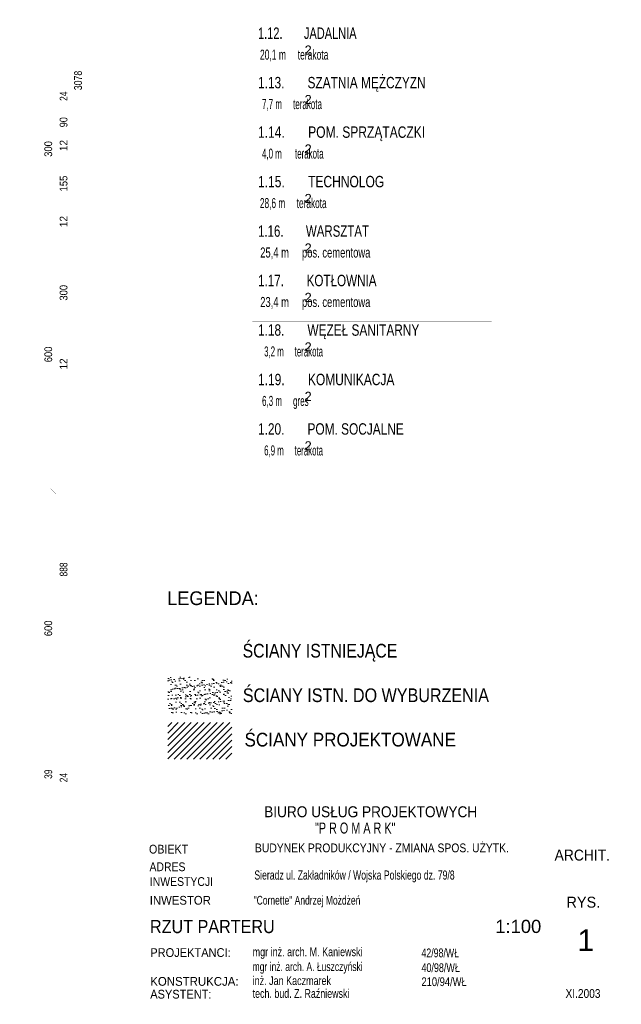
# Paper-space layout 'Layout1' of a CAD drawing. Header units: inches. Extents: x 7368 to 30263, y 5719 to 13940.
# Tile 30 of 44: x 13600 to 14918, y 9769 to 11926. Entities that reach past the tile are written whole.
import ezdxf
from ezdxf.enums import TextEntityAlignment as Align

# ---------------------------------------------------------------- set-up
doc = ezdxf.new("R2010")
doc.units = ezdxf.units.IN
doc.header["$LTSCALE"] = 2
doc.header["$MEASUREMENT"] = 0
doc.linetypes.add('ACAD_ISO07W100', pattern=[3, 0, -3])
doc.layers.get('DEFPOINTS').update_dxf_attribs({"linetype": 'CONTINUOUS', "lineweight": 15})
for name, color, linetype, lineweight in [('A CIENKA', 7, 'CONTINUOUS', 13), ('A KRESKOWANIA', 7, 'CONTINUOUS', 5), ('A MURY ISTN', 7, 'CONTINUOUS', 15), ('A WYMIARY', 7, 'CONTINUOUS', 9), ('ECIANA_PROJEKT', 7, 'CONTINUOUS', 15), ('WYBURZENIA', 7, 'CONTINUOUS', 9)]:
    doc.layers.add(name, color=color, linetype=linetype, lineweight=lineweight)
doc.styles.get("Standard").update_dxf_attribs({"font": 'arial.ttf'})

psp = doc.layouts.get("Layout1")

# ---------------------------------------------------------------- hatches: boundary and pattern name
at = {"layer": 'A KRESKOWANIA', "linetype": 'Continuous'}
h = psp.add_hatch(dxfattribs=at)
h.set_pattern_fill('AR-SAND_S0_1', color=254, scale=8, style=0)
h.set_pattern_definition([(37.5, (117, 107), (-0.503947, 15.41459), [0, -12.16, 0, -13.6, 0, -13]), (7.5, (117, 107), (14.158214, 22.577169), [0, -6.56, 0, -10.96, 0, -4.2]), (-32.5, (110.042, 100.042), (24.913135, 0.045272), [0, -4, 0, -14.4, 0, -18.8]), (-42.5, (110.042, 100.042), (24.049013, 7.021405), [0, -2, 0, -9.44, 0, -10.8])])
h.paths.add_polyline_path([(14064.8, 10485.9), (13924.8, 10485.9), (13924.8, 10405.9), (14064.8, 10405.9)], flags=0)
h = psp.add_hatch(dxfattribs=at)
h.set_pattern_fill('ANSI31_S0_8', color=254, scale=80, style=0)
h.set_pattern_definition([(45, (-14422.379, -12651.981), (-7.0710678, 7.0710678), [])])
h.paths.add_polyline_path([(14064.8, 10386.4), (13924.8, 10386.4), (13924.8, 10306.4), (14064.8, 10306.4)], flags=0)

# ---------------------------------------------------------------- linework, layer by layer
at = {"layer": 'A CIENKA', "color": 7, "linetype": 'Continuous', "const_width": 0.018}
for points in [[(14109.8, 11916), (14242.8, 11916)], [(14109.8, 11870.8), (14109.8, 11916)], [(14109.8, 11916), (14633.8, 11916)], [(14109.8, 11825.7), (14109.8, 11916)], [(14242.8, 11916), (14242.8, 11825.7)], [(14242.8, 11916), (14242.8, 11870.8)], [(14633.8, 11916), (14633.8, 11825.7)], [(14242.8, 11870.8), (14109.8, 11870.8)], [(14109.8, 11870.8), (14633.8, 11870.8)], [(14633.8, 11825.7), (14109.8, 11825.7)], [(14109.8, 11807.6), (14633.8, 11807.6)], [(14109.8, 11717.4), (14109.8, 11807.6)], [(14109.8, 11807.6), (14242.8, 11807.6)], [(14109.8, 11762.5), (14109.8, 11807.6)], [(14242.8, 11807.6), (14242.8, 11762.5)], [(14242.8, 11807.6), (14242.8, 11717.4)], [(14633.8, 11807.6), (14633.8, 11717.4)], [(14109.8, 11762.5), (14633.8, 11762.5)], [(14242.8, 11762.5), (14109.8, 11762.5)], [(14633.8, 11717.4), (14109.8, 11717.4)], [(14109.8, 11699.2), (14242.8, 11699.2)], [(14109.8, 11654.1), (14109.8, 11699.2)], [(14109.8, 11699.2), (14633.8, 11699.2)], [(14109.8, 11609), (14109.8, 11699.2)], [(14242.8, 11699.2), (14242.8, 11609)], [(14242.8, 11699.2), (14242.8, 11654.1)], [(14633.8, 11699.2), (14633.8, 11609)], [(14242.8, 11654.1), (14109.8, 11654.1)], [(14109.8, 11654.1), (14633.8, 11654.1)], [(14633.8, 11609), (14109.8, 11609)], [(14109.8, 11590.9), (14242.8, 11590.9)], [(14109.8, 11545.8), (14109.8, 11590.9)], [(14109.8, 11590.9), (14633.8, 11590.9)], [(14109.8, 11500.6), (14109.8, 11590.9)], [(14242.8, 11590.9), (14242.8, 11500.6)], [(14242.8, 11590.9), (14242.8, 11545.8)], [(14633.8, 11590.9), (14633.8, 11500.6)], [(14242.8, 11545.8), (14109.8, 11545.8)], [(14109.8, 11545.8), (14633.8, 11545.8)], [(14633.8, 11500.6), (14109.8, 11500.6)], [(14109.8, 11482.5), (14633.8, 11482.5)], [(14109.8, 11392.3), (14109.8, 11482.5)], [(14109.8, 11482.5), (14242.8, 11482.5)], [(14109.8, 11437.4), (14109.8, 11482.5)], [(14242.8, 11482.5), (14242.8, 11392.3)], [(14242.8, 11482.5), (14242.8, 11437.4)], [(14633.8, 11482.5), (14633.8, 11392.3)], [(14109.8, 11437.4), (14633.8, 11437.4)], [(14242.8, 11437.4), (14109.8, 11437.4)], [(14633.8, 11392.3), (14109.8, 11392.3)], [(14109.8, 11374.1), (14633.8, 11374.1)], [(14109.8, 11283.9), (14109.8, 11374.1)], [(14109.8, 11374.1), (14242.8, 11374.1)], [(14109.8, 11329), (14109.8, 11374.1)], [(14242.8, 11374.1), (14242.8, 11283.9)], [(14242.8, 11374.1), (14242.8, 11329)], [(14633.8, 11374.1), (14633.8, 11283.9)], [(14109.8, 11329), (14633.8, 11329)], [(14242.8, 11329), (14109.8, 11329)], [(14633.8, 11283.9), (14109.8, 11283.9)], [(14109.8, 11265.8), (14633.8, 11265.8)], [(14109.8, 11175.6), (14109.8, 11265.8)], [(14109.8, 11265.8), (14242.8, 11265.8)], [(14109.8, 11220.7), (14109.8, 11265.8)], [(14242.8, 11265.8), (14242.8, 11220.7)], [(14242.8, 11265.8), (14242.8, 11175.6)], [(14633.8, 11265.8), (14633.8, 11175.6)], [(14109.8, 11220.7), (14633.8, 11220.7)], [(14242.8, 11220.7), (14109.8, 11220.7)], [(14633.8, 11175.6), (14109.8, 11175.6)], [(14109.8, 11157.4), (14633.8, 11157.4)], [(14109.8, 11067.2), (14109.8, 11157.4)], [(14109.8, 11157.4), (14242.8, 11157.4)], [(14109.8, 11112.3), (14109.8, 11157.4)], [(14242.8, 11157.4), (14242.8, 11112.3)], [(14242.8, 11157.4), (14242.8, 11067.2)], [(14633.8, 11157.4), (14633.8, 11067.2)], [(14109.8, 11112.3), (14633.8, 11112.3)], [(14242.8, 11112.3), (14109.8, 11112.3)], [(14633.8, 11067.2), (14109.8, 11067.2)], [(14109.8, 11049.1), (14633.8, 11049.1)], [(14109.8, 10958.8), (14109.8, 11049.1)], [(14109.8, 11049.1), (14242.8, 11049.1)], [(14109.8, 11003.9), (14109.8, 11049.1)], [(14242.8, 11049.1), (14242.8, 10958.8)], [(14242.8, 11049.1), (14242.8, 11003.9)], [(14633.8, 11049.1), (14633.8, 10958.8)], [(14109.8, 11003.9), (14633.8, 11003.9)], [(14242.8, 11003.9), (14109.8, 11003.9)], [(14633.8, 10958.8), (14109.8, 10958.8)], [(14917.8, 10696.5), (13874.5, 10696.5)], [(13874.5, 10696.5), (13874.5, 10220.3)], [(14917.8, 10220.3), (14917.8, 10696.5)], [(14917.8, 10220.3), (13874.5, 10220.3)], [(13874.5, 10220.3), (13874.5, 9769.5)], [(13874.5, 10220.3), (14917.8, 10220.3)], [(14917.8, 9769.5), (14917.8, 10220.3)], [(13874.5, 10131.3), (14917.8, 10131.3)], [(14103.2, 9973.6), (14103.2, 10131.3)], [(14761.9, 9769.5), (14761.9, 10131.3)], [(13874.5, 10087.7), (14761.9, 10087.7)], [(13874.5, 10017.7), (14761.9, 10017.7)], [(13874.5, 9973.6), (14761.9, 9973.6)], [(13874.5, 9905.2), (14761.9, 9905.2)], [(14103.2, 9769.5), (14103.2, 9905.2)], [(14472.5, 9769.5), (14472.5, 9905.2)], [(14616.4, 9769.5), (14616.4, 9905.2)], [(14761.9, 9813.5), (14917.8, 9813.5)], [(13874.5, 9769.5), (14917.8, 9769.5)]]:
    psp.add_lwpolyline(points, dxfattribs=at)
at = {"layer": 'A MURY ISTN', "color": 4, "linetype": 'Continuous', "const_width": 0.018}
for points in [[(14064.8, 10581.9), (13924.8, 10581.9)], [(13924.8, 10581.9), (13924.8, 10501.9)], [(14064.8, 10501.9), (14064.8, 10581.9)], [(13924.8, 10501.9), (14064.8, 10501.9)]]:
    psp.add_lwpolyline(points, dxfattribs=at)
at = {"layer": 'A WYMIARY', "color": 80, "linetype": 'Continuous', "const_width": 0.018}
for points in [[(13739.1, 10260), (13739.1, 13326)], [(13707.5, 12797), (13707.5, 11776.5)], [(13674, 12087), (13674, 11799)], [(13674, 11793), (13668, 11799)], [(13674, 11793), (13668, 11799)], [(13674, 11793), (13674, 11799)], [(13674, 11793), (13674, 11799)], [(13674, 11793), (13668, 11793)], [(13674, 11793), (13668, 11793)], [(13674, 11793), (13674, 11787)], [(13674, 11793), (13680, 11793)], [(13674, 11793), (13680, 11787)], [(13674, 11793), (13674, 11787)], [(13674, 11793), (13680, 11793)], [(13674, 11793), (13680, 11787)], [(13674, 11787), (13674, 11499)], [(13707.5, 11770.5), (13701.5, 11776.5)], [(13707.5, 11770.5), (13701.5, 11776.5)], [(13707.5, 11776.5), (13707.5, 11782.5)], [(13707.5, 11770.5), (13707.5, 11776.5)], [(13707.5, 11770.5), (13707.5, 11776.5)], [(13707.5, 11770.5), (13701.5, 11770.5)], [(13707.5, 11770.5), (13701.5, 11770.5)], [(13707.5, 11770.5), (13707.5, 11764.5)], [(13707.5, 11770.5), (13713.5, 11770.5)], [(13707.5, 11770.5), (13713.5, 11764.5)], [(13707.5, 11770.5), (13707.5, 11746.5)], [(13707.5, 11770.5), (13707.5, 11764.5)], [(13707.5, 11770.5), (13713.5, 11770.5)], [(13707.5, 11770.5), (13713.5, 11764.5)], [(13707.5, 11746.5), (13701.5, 11752.5)], [(13707.5, 11746.5), (13701.5, 11752.5)], [(13707.5, 11746.5), (13701.5, 11746.5)], [(13707.5, 11746.5), (13701.5, 11746.5)], [(13707.5, 11746.5), (13707.5, 11752.5)], [(13707.5, 11746.5), (13707.5, 11752.5)], [(13707.5, 11746.5), (13707.5, 11740.5)], [(13707.5, 11746.5), (13713.5, 11746.5)], [(13707.5, 11746.5), (13713.5, 11740.5)], [(13707.5, 11746.5), (13707.5, 11740.5)], [(13707.5, 11746.5), (13713.5, 11746.5)], [(13707.5, 11746.5), (13713.5, 11740.5)], [(13707.5, 11740.5), (13707.5, 11734.5)], [(13707.5, 11740.5), (13707.5, 11662.5)], [(13707.5, 11662.5), (13707.5, 11668.5)], [(13707.5, 11656.5), (13701.5, 11662.5)], [(13707.5, 11656.5), (13701.5, 11662.5)], [(13707.5, 11656.5), (13701.5, 11656.5)], [(13707.5, 11656.5), (13701.5, 11656.5)], [(13707.5, 11644.5), (13701.5, 11650.5)], [(13707.5, 11644.5), (13701.5, 11650.5)], [(13707.5, 11656.5), (13707.5, 11662.5)], [(13707.5, 11656.5), (13707.5, 11662.5)], [(13707.5, 11656.5), (13707.5, 11650.5)], [(13707.5, 11656.5), (13713.5, 11656.5)], [(13707.5, 11656.5), (13713.5, 11650.5)], [(13707.5, 11656.5), (13707.5, 11644.5)], [(13707.5, 11656.5), (13707.5, 11650.5)], [(13707.5, 11656.5), (13713.5, 11656.5)], [(13707.5, 11656.5), (13713.5, 11650.5)], [(13707.5, 11644.5), (13707.5, 11650.5)], [(13707.5, 11644.5), (13707.5, 11650.5)], [(13707.5, 11644.5), (13701.5, 11644.5)], [(13707.5, 11644.5), (13701.5, 11644.5)], [(13707.5, 11644.5), (13707.5, 11638.5)], [(13707.5, 11644.5), (13713.5, 11644.5)], [(13707.5, 11644.5), (13713.5, 11638.5)], [(13707.5, 11644.5), (13707.5, 11638.5)], [(13707.5, 11644.5), (13713.5, 11644.5)], [(13707.5, 11644.5), (13713.5, 11638.5)], [(13707.5, 11638.5), (13707.5, 11632.5)], [(13707.5, 11638.5), (13707.5, 11496)], [(13674, 11493), (13668, 11499)], [(13674, 11493), (13668, 11499)], [(13674, 11493), (13674, 11499)], [(13674, 11493), (13674, 11499)], [(13707.5, 11490), (13701.5, 11496)], [(13707.5, 11490), (13701.5, 11496)], [(13707.5, 11496), (13707.5, 11502)], [(13707.5, 11490), (13707.5, 11496)], [(13707.5, 11490), (13707.5, 11496)], [(13674, 11493), (13668, 11493)], [(13674, 11493), (13668, 11493)], [(13674, 11493), (13674, 11487)], [(13674, 11493), (13680, 11493)], [(13674, 11493), (13680, 11487)], [(13674, 11493), (13674, 11487)], [(13674, 11493), (13680, 11493)], [(13674, 11493), (13680, 11487)], [(13674, 11487), (13674, 10899)], [(13707.5, 11490), (13701.5, 11490)], [(13707.5, 11490), (13701.5, 11490)], [(13707.5, 11478), (13701.5, 11484)], [(13707.5, 11478), (13701.5, 11484)], [(13707.5, 11478), (13701.5, 11478)], [(13707.5, 11478), (13701.5, 11478)], [(13707.5, 11490), (13707.5, 11484)], [(13707.5, 11490), (13713.5, 11490)], [(13707.5, 11490), (13713.5, 11484)], [(13707.5, 11490), (13707.5, 11478)], [(13707.5, 11490), (13707.5, 11484)], [(13707.5, 11490), (13713.5, 11490)], [(13707.5, 11490), (13713.5, 11484)], [(13707.5, 11478), (13707.5, 11484)], [(13707.5, 11478), (13707.5, 11484)], [(13707.5, 11478), (13707.5, 11472)], [(13707.5, 11478), (13713.5, 11478)], [(13707.5, 11478), (13713.5, 11472)], [(13707.5, 11478), (13707.5, 11472)], [(13707.5, 11478), (13713.5, 11478)], [(13707.5, 11478), (13713.5, 11472)], [(13707.5, 11472), (13707.5, 11466)], [(13707.5, 11472), (13707.5, 11184)], [(13707.5, 11178), (13701.5, 11184)], [(13707.5, 11178), (13701.5, 11184)], [(13707.5, 11178), (13701.5, 11178)], [(13707.5, 11178), (13701.5, 11178)], [(13707.5, 11166), (13701.5, 11172)], [(13707.5, 11166), (13701.5, 11172)], [(13707.5, 11184), (13707.5, 11190)], [(13707.5, 11178), (13707.5, 11184)], [(13707.5, 11178), (13707.5, 11184)], [(13707.5, 11178), (13707.5, 11172)], [(13707.5, 11178), (13713.5, 11178)], [(13707.5, 11178), (13713.5, 11172)], [(13707.5, 11178), (13707.5, 11166)], [(13707.5, 11178), (13707.5, 11172)], [(13707.5, 11178), (13713.5, 11178)], [(13707.5, 11178), (13713.5, 11172)], [(13707.5, 11166), (13707.5, 11172)], [(13707.5, 11166), (13707.5, 11172)], [(13707.5, 11166), (13701.5, 11166)], [(13707.5, 11166), (13701.5, 11166)], [(13707.5, 11166), (13707.5, 11160)], [(13707.5, 11166), (13713.5, 11166)], [(13707.5, 11166), (13713.5, 11160)], [(13707.5, 11166), (13707.5, 11160)], [(13707.5, 11166), (13713.5, 11166)], [(13707.5, 11166), (13713.5, 11160)], [(13707.5, 11160), (13707.5, 11154)], [(13707.5, 11160), (13707.5, 10284)], [(13674, 10893), (13668, 10899)], [(13674, 10893), (13668, 10899)], [(13674, 10893), (13668, 10893)], [(13674, 10893), (13668, 10893)], [(13674, 10893), (13674, 10899)], [(13674, 10893), (13674, 10899)], [(13674, 10893), (13674, 10887)], [(13674, 10893), (13680, 10893)], [(13674, 10893), (13680, 10887)], [(13674, 10893), (13674, 10887)], [(13674, 10893), (13680, 10893)], [(13674, 10893), (13680, 10887)], [(13674, 10887), (13674, 10299)], [(13674, 10293), (13668, 10299)], [(13674, 10293), (13668, 10299)], [(13674, 10293), (13668, 10293)], [(13674, 10293), (13668, 10293)], [(13674, 10293), (13674, 10299)], [(13674, 10293), (13674, 10299)], [(13674, 10293), (13674, 10287)], [(13674, 10293), (13680, 10293)], [(13674, 10293), (13680, 10287)], [(13674, 10293), (13674, 10287)], [(13674, 10293), (13680, 10293)], [(13674, 10293), (13680, 10287)], [(13707.5, 10284), (13707.5, 10290)], [(13674, 10287), (13674, 10260)], [(13707.5, 10278), (13701.5, 10284)], [(13707.5, 10278), (13701.5, 10284)], [(13707.5, 10278), (13701.5, 10278)], [(13707.5, 10278), (13701.5, 10278)], [(13707.5, 10278), (13707.5, 10284)], [(13707.5, 10278), (13707.5, 10284)], [(13707.5, 10278), (13707.5, 10272)], [(13707.5, 10278), (13713.5, 10278)], [(13707.5, 10278), (13713.5, 10272)], [(13707.5, 10278), (13707.5, 10254)], [(13707.5, 10278), (13707.5, 10272)], [(13707.5, 10278), (13713.5, 10278)], [(13707.5, 10278), (13713.5, 10272)], [(13674, 10254), (13668, 10260)], [(13674, 10254), (13668, 10254)], [(13674, 10254), (13674, 10260)], [(13674, 10254), (13674, 10248)], [(13674, 10254), (13680, 10254)], [(13674, 10254), (13680, 10248)], [(13707.5, 10254), (13701.5, 10260)], [(13707.5, 10254), (13701.5, 10254)], [(13707.5, 10254), (13707.5, 10260)], [(13707.5, 10254), (13707.5, 10248)], [(13707.5, 10254), (13713.5, 10254)], [(13707.5, 10254), (13713.5, 10248)], [(13707.5, 10248), (13707.5, 10242)], [(13739.1, 10254), (13733.1, 10260)], [(13739.1, 10254), (13733.1, 10254)], [(13739.1, 10254), (13739.1, 10260)], [(13739.1, 10254), (13739.1, 10248)], [(13739.1, 10254), (13745.1, 10254)], [(13739.1, 10254), (13745.1, 10248)]]:
    psp.add_lwpolyline(points, dxfattribs=at)
at = {"layer": 'DEFPOINTS', "color": 7, "linetype": 'Continuous', "const_width": 0.018}
for points in [[(14917.8, 9769.5), (14917.8, 13789.5)], [(7367.6, 9769.5), (14917.8, 9769.5)]]:
    psp.add_lwpolyline(points, dxfattribs=at)
at = {"layer": 'ECIANA_PROJEKT', "color": 141, "linetype": 'Continuous', "const_width": 0.018}
for points in [[(14113.8, 11912), (14238.8, 11912)], [(14113.8, 11874.8), (14113.8, 11912)], [(14238.8, 11912), (14238.8, 11874.8)], [(14238.8, 11874.8), (14113.8, 11874.8)], [(14113.8, 11803.6), (14238.8, 11803.6)], [(14113.8, 11766.5), (14113.8, 11803.6)], [(14238.8, 11803.6), (14238.8, 11766.5)], [(14238.8, 11766.5), (14113.8, 11766.5)], [(14113.8, 11695.2), (14238.8, 11695.2)], [(14113.8, 11658.1), (14113.8, 11695.2)], [(14238.8, 11695.2), (14238.8, 11658.1)], [(14238.8, 11658.1), (14113.8, 11658.1)], [(14113.8, 11586.9), (14238.8, 11586.9)], [(14113.8, 11549.8), (14113.8, 11586.9)], [(14238.8, 11586.9), (14238.8, 11549.8)], [(14238.8, 11549.8), (14113.8, 11549.8)], [(14113.8, 11478.5), (14238.8, 11478.5)], [(14113.8, 11441.4), (14113.8, 11478.5)], [(14238.8, 11478.5), (14238.8, 11441.4)], [(14238.8, 11441.4), (14113.8, 11441.4)], [(14113.8, 11370.1), (14238.8, 11370.1)], [(14113.8, 11333), (14113.8, 11370.1)], [(14238.8, 11370.1), (14238.8, 11333)], [(14238.8, 11333), (14113.8, 11333)], [(14113.8, 11261.8), (14238.8, 11261.8)], [(14113.8, 11224.7), (14113.8, 11261.8)], [(14238.8, 11261.8), (14238.8, 11224.7)], [(14238.8, 11224.7), (14113.8, 11224.7)], [(14113.8, 11153.4), (14238.8, 11153.4)], [(14113.8, 11116.3), (14113.8, 11153.4)], [(14238.8, 11153.4), (14238.8, 11116.3)], [(14238.8, 11116.3), (14113.8, 11116.3)], [(14113.8, 11045.1), (14238.8, 11045.1)], [(14113.8, 11007.9), (14113.8, 11045.1)], [(14238.8, 11045.1), (14238.8, 11007.9)], [(14238.8, 11007.9), (14113.8, 11007.9)], [(14064.8, 10386.4), (13924.8, 10386.4)], [(13924.8, 10386.4), (13924.8, 10306.4)], [(14064.8, 10306.4), (14064.8, 10386.4)], [(13924.8, 10306.4), (14064.8, 10306.4)]]:
    psp.add_lwpolyline(points, dxfattribs=at)
at = {"layer": 'WYBURZENIA', "color": 6, "linetype": 'ACAD_ISO07W100', "const_width": 0.018}
for points in [[(14064.8, 10485.9), (13924.8, 10485.9)], [(13924.8, 10485.9), (13924.8, 10405.9)], [(14064.8, 10405.9), (14064.8, 10485.9)], [(13924.8, 10405.9), (14064.8, 10405.9)]]:
    psp.add_lwpolyline(points, dxfattribs=at)

# ---------------------------------------------------------------- texts
at = {"layer": 'A CIENKA', "color": 7}
for s, height, width, p in [('BIURO USŁUG PROJEKTOWYCH', 24.024, 0.890476, (14135.7, 10179.2)), ('"P R O M A R K"', 24.024, 0.705648, (14247, 10143.5)), ('OBIEKT', 19.22, 0.872269, (13883.4, 10099.7)), ('BUDYNEK PRODUKCYJNY - ZMIANA SPOS. UŻYTK.', 19.219, 0.845521, (14115.4, 10102.5)), ('ARCHIT.', 24.02, 0.904762, (14771.7, 10084.3)), ('ADRES ', 19.22, 0.852381, (13884.5, 10061.1)), ('Sieradz ul. Zakładników / Wojska Polskiego dz. 79/8', 20, 0.67898, (14114.2, 10042.6)), ('INWESTYCJI', 19.22, 0.851232, (13885.3, 10028.7)), ('INWESTOR', 19.22, 0.925, (13885.1, 9987.7)), ('"Cornette" Andrzej Możdżeń', 19.219, 0.693768, (14112.6, 9987.8)), ('RYS.', 24.02, 0.942857, (14797.7, 9981.2)), ('RZUT PARTERU', 28.829, 0.878571, (13885.6, 9925.4)), ('PROJEKTANCI:', 19.219, 0.901299, (13886.2, 9873.2)), ('mgr inż. arch. M. Kaniewski', 19.219, 0.733614, (14110.4, 9874.8)), ('42/98/WŁ', 19.22, 0.716571, (14480.1, 9872.5)), ('mgr inż. arch. A. Łuszczyński', 19.219, 0.693557, (14110.4, 9842.4)), ('40/98/WŁ', 19.22, 0.731195, (14480.1, 9840.1)), ('inż. Jan Kaczmarek', 19.219, 0.732945, (14110.4, 9811.7)), ('KONSTRUKCJA:', 19.219, 0.932773, (13886.2, 9810.1)), ('210/94/WŁ', 19.22, 0.763342, (14480.1, 9809.4)), ('ASYSTENT:', 19.22, 0.898286, (13886.2, 9782)), ('tech. bud. Z. Raźniewski', 19.219, 0.724739, (14110.4, 9783.6)), ('XI.2003', 19.22, 0.826891, (14795.6, 9783.6))]:
    psp.add_text(s, height=height, dxfattribs=dict(at, width=width)).set_placement(p)
for s, height, p in [('1:100', 28.83, (14641.7, 9925.7)), ('1', 47.6, (14821.6, 9886))]:
    psp.add_text(s, height=height, dxfattribs=at).set_placement(p)
at = {"layer": 'A KRESKOWANIA', "color": 254}
for s, width, p in [('LEGENDA:', 0.946753, (13923.3, 10644)), ('ŚCIANY ISTNIEJĄCE', 0.826786, (14088.4, 10529)), ('ŚCIANY ISTN. DO WYBURZENIA', 0.842085, (14088.9, 10431.5)), ('ŚCIANY PROJEKTOWANE', 0.891729, (14092.6, 10334.2))]:
    psp.add_text(s, height=30, dxfattribs=dict(at, width=width)).set_placement(p)
at = {"layer": 'A WYMIARY', "color": 80}
for s, width, p in [('3078', 0.804969, (13728, 11793)), ('24', 0.771429, (13696.4, 11758.5)), ('90', 0.841559, (13696.3, 11701.5)), ('300', 0.867857, (13662.8, 11643)), ('12', 0.925715, (13696.4, 11650.5)), ('155', 0.867857, (13696.3, 11567.2)), ('12', 0.925715, (13696.4, 11484)), ('300', 0.867857, (13696.3, 11328)), ('600', 0.867857, (13662.8, 11193)), ('12', 0.925715, (13696.4, 11172)), ('888', 0.771429, (13696.3, 10722)), ('600', 0.867857, (13662.8, 10593)), ('39', 0.771429, (13662.8, 10273.5)), ('24', 0.771429, (13696.4, 10266))]:
    psp.add_text(s, height=17, rotation=90, dxfattribs=dict(at, width=width)).set_placement(p, align=Align.MIDDLE_CENTER)
at = {"layer": 'ECIANA_PROJEKT', "color": 141}
for s, height, width, p in [('1.12.       JADALNIA', 25, 0.690566, (14122.2, 11884.1)), (' 20,1 m     terakota', 22, 0.60531, (14121.3, 11838.6)), ('1.13.       SZATNIA MĘŻCZYZN', 25, 0.744713, (14122.2, 11775.8)), ('  7,7 m     terakota', 22, 0.568966, (14121.3, 11730.3)), ('1.14.       POM. SPRZĄTACZKI', 25, 0.754286, (14122.2, 11667.4)), ('  4,0 m      terakota', 22, 0.563873, (14121.3, 11621.9)), ('1.15.       TECHNOLOG', 25, 0.753384, (14122.2, 11559)), (' 28,6 m     terakota', 22, 0.589655, (14121.3, 11513.5)), ('1.16.       WARSZTAT', 25, 0.72, (14122.2, 11450.7)), (' 25,4 m     pos. cementowa', 22, 0.669388, (14121.3, 11405.2)), ('1.17.       KOTŁOWNIA', 25, 0.730827, (14122.2, 11342.3)), (' 23,4 m     pos. cementowa', 22, 0.669388, (14121.3, 11296.8)), ('1.18.       WĘZEŁ SANITARNY', 25, 0.742857, (14122.2, 11233.9)), ('   3,2 m     terakota', 22, 0.559251, (14121.3, 11188.5)), ('1.19.       KOMUNIKACJA', 25, 0.750691, (14122.2, 11125.6)), ('  6,3 m     gres', 22, 0.568323, (14121.3, 11080.1)), ('1.20.       POM. SOCJALNE', 25, 0.744127, (14122.2, 11017.2)), ('   6,9 m     terakota', 22, 0.559251, (14121.3, 10971.7))]:
    psp.add_text(s, height=height, dxfattribs=dict(at, width=width)).set_placement(p)
for p in [(14224.2, 11849.6), (14224.2, 11741.2), (14224.2, 11632.9), (14224.2, 11524.5), (14224.2, 11416.1), (14224.2, 11307.8), (14224.2, 11199.4), (14224.2, 11091.1), (14224.2, 10982.7)]:
    psp.add_text('2', height=20, dxfattribs=at).set_placement(p)

doc.saveas('drawing.dxf')
